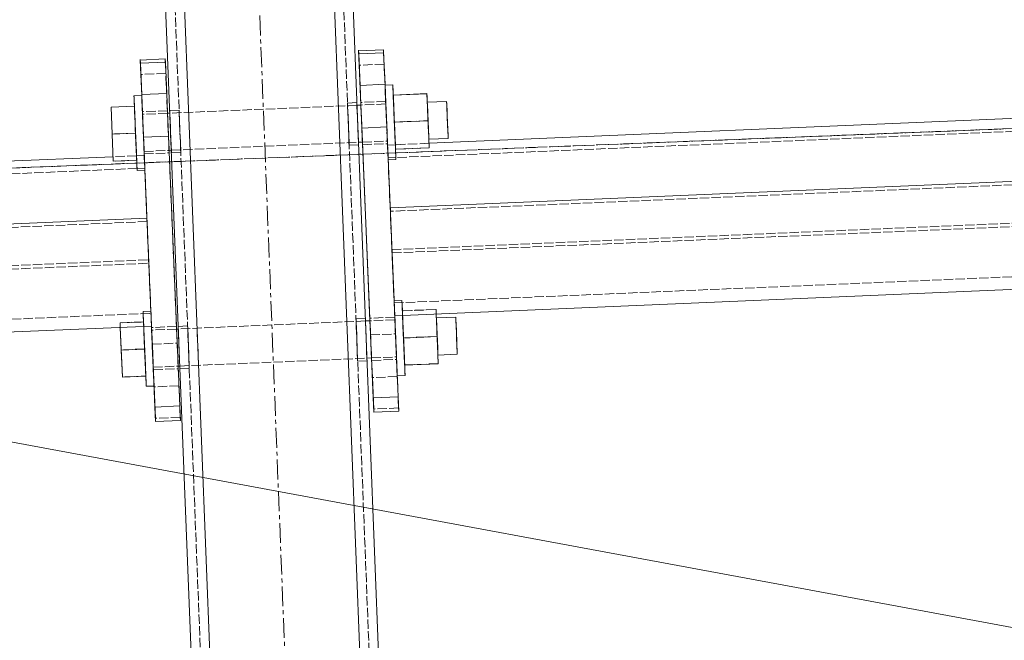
# Model space of a CAD drawing. Header units: millimetres. Extents: x -15129 to 9171, y -18789 to 5877.
# Tile 201 of 256: x -9917 to -9602, y -1293 to -1094. Entities that reach past the tile are written whole.
import ezdxf

# ---------------------------------------------------------------- set-up
doc = ezdxf.new("R2010")
doc.units = ezdxf.units.MM
for name, pattern in [('ACAD_ISO02W100', [15, 12, -3]), ('ACAD_ISO04W100', [30, 24, -3, 0, -3]), ('CENTER', [50.8, 31.75, -6.35, 6.35, -6.35])]:
    doc.linetypes.add(name, pattern=pattern)
for name, color, linetype in [('AS_Belki', 145, 'Continuous'), ('AS_Blachy', 30, 'Continuous'), ('AS_Sciany betonowe', 252, 'Continuous'), ('AS_Siatki', 72, 'Continuous'), ('AS_Sruby', 9, 'Continuous')]:
    doc.layers.add(name, color=color, linetype=linetype)

msp = doc.modelspace()

# ---------------------------------------------------------------- linework, layer by layer
at = {"color": 5, "linetype": 'CENTER', "lineweight": 13, "ltscale": 0.2}
msp.add_line((-9860.44, -585.01, -8591.48), (-9731.36, -3859.05, 51965.59), dxfattribs=at)
at = {"color": 7, "lineweight": 13}
msp.add_line((-10074.91, -1200.48), (-9598.24, -1288.7), dxfattribs=at)
at = {"layer": 'AS_Belki', "color": 145, "linetype": 'Continuous', "lineweight": 13, "ltscale": 0.25}
for p, q in [((-9811.94, -1053.52), (-9731.57, -3092.36)), ((-9871.9, -1055.89), (-9794.32, -3023.66)), ((-9785.29, -3100.49), (-9865.9, -1055.65)), ((-9737.33, -3098.6), (-9817.94, -1053.76)), ((-8928, -1097.11), (-9786.19, -1133.49)), ((-8917.15, -1116.79), (-9798.62, -1154.17)), ((-9808.77, -1134), (-9808.8, -1133.28)), ((-9887.4, -1137.78), (-10867.85, -1179.35)), ((-9868.75, -1135.72), (-9868.75, -1135.82)), ((-9876.55, -1157.47), (-9877.21, -1142.11)), ((-9797.16, -1188.7), (-8915.69, -1151.33)), ((-9876.55, -1157.47), (-10880.29, -1200.03)), ((-9875.09, -1192.01), (-9875.82, -1174.74)), ((-10878.83, -1234.56), (-9875.09, -1192.01)), ((-9806.05, -1203.08), (-9806.08, -1202.36))]:
    msp.add_line(p, q, dxfattribs=at)
at = {"layer": 'AS_Belki', "color": 84, "linetype": 'ACAD_ISO02W100', "lineweight": 13, "ltscale": 0.25}
for p, q in [((-9868.9, -1055.77), (-9788.52, -3094.61)), ((-9814.94, -1053.64), (-9734.56, -3092.48)), ((-8920.33, -1100.89), (-9796.8, -1138.05)), ((-8917.11, -1117.87), (-9798.58, -1155.25)), ((-9866.25, -1122.89), (-9869.25, -1123.01)), ((-9866.23, -1123.6), (-9866.25, -1122.89)), ((-9866.25, -1122.89), (-9866.22, -1123.71)), ((-9809.31, -1120.47), (-9812.3, -1120.6)), ((-9812.3, -1120.6), (-9812.27, -1121.42)), ((-9812.27, -1121.32), (-9812.3, -1120.6)), ((-9812.11, -1125.58), (-9812.27, -1121.32)), ((-9812.18, -1123.84), (-9812.27, -1121.42)), ((-9809.27, -1121.29), (-9809.31, -1120.47)), ((-9809.31, -1120.47), (-9809.28, -1121.19)), ((-9809.28, -1121.19), (-9809.11, -1125.45)), ((-9809.18, -1123.72), (-9809.27, -1121.29)), ((-9869.25, -1123.01), (-9869.22, -1123.84)), ((-9869.25, -1123.01), (-9869.22, -1123.73)), ((-9869.06, -1127.99), (-9869.22, -1123.73)), ((-9869.22, -1123.84), (-9869.12, -1126.26)), ((-9866.23, -1123.6), (-9866.06, -1127.86)), ((-9812.11, -1125.58), (-9812.18, -1123.84)), ((-9811.9, -1130.88), (-9812.11, -1125.58)), ((-9809.11, -1125.45), (-9808.9, -1130.76)), ((-9869.12, -1126.26), (-9868.92, -1131.56)), ((-9868.85, -1133.3), (-9869.06, -1127.99)), ((-9865.85, -1133.17), (-9866.13, -1126.13)), ((-9808.8, -1133.18), (-9808.97, -1129.02)), ((-9868.92, -1131.56), (-9868.75, -1135.72)), ((-9811.8, -1133.3), (-9811.9, -1130.88)), ((-9811.77, -1134.13), (-9811.9, -1130.88)), ((-9808.9, -1130.76), (-9808.77, -1134)), ((-9798.06, -1167.51), (-8916.6, -1130.14)), ((-9798.02, -1168.59), (-8916.56, -1131.22)), ((-9868.72, -1136.54), (-9868.85, -1133.3)), ((-9865.85, -1133.17), (-9865.72, -1136.41)), ((-9811.8, -1133.3), (-9811.8, -1133.41)), ((-9811.8, -1133.41), (-9811.77, -1134.13)), ((-9811.77, -1134.13), (-9808.77, -1134)), ((-9808.8, -1133.28), (-9808.8, -1133.18)), ((-9799.48, -1134.06), (-9798.02, -1168.59)), ((-9799.48, -1134.06), (-9798.62, -1154.16)), ((-9796.98, -1133.95), (-9799.47, -1134.06)), ((-9786.19, -1133.49), (-9796.97, -1133.95)), ((-9879.91, -1137.47), (-9887.4, -1137.78)), ((-9877.41, -1137.36), (-9879.9, -1137.47)), ((-9875.95, -1171.9), (-9877.41, -1137.36)), ((-9877.21, -1142.11), (-9877.41, -1137.36)), ((-9868.75, -1135.82), (-9868.72, -1136.54)), ((-9868.72, -1136.54), (-9865.72, -1136.41)), ((-9865.75, -1135.7), (-9865.75, -1135.59)), ((-9865.72, -1136.41), (-9865.75, -1135.7)), ((-9798.07, -1167.51), (-9799.31, -1138.15)), ((-9799.31, -1138.15), (-9798.58, -1155.25)), ((-9796.8, -1138.05), (-9799.3, -1138.15)), ((-9879.73, -1141.56), (-10878.47, -1183.91)), ((-9877.24, -1141.46), (-9879.73, -1141.56)), ((-9877.21, -1142.11), (-9877.24, -1141.46)), ((-9877.24, -1141.46), (-9877.21, -1142.11)), ((-9797.33, -1184.6), (-8915.87, -1147.23)), ((-9876.55, -1157.47), (-9876.51, -1158.55)), ((-9876.51, -1158.55), (-10880.24, -1201.11)), ((-9876.51, -1158.55), (-9875.27, -1187.91)), ((-9797.34, -1184.6), (-9798.07, -1167.51)), ((-9798.07, -1167.51), (-9798.06, -1167.51)), ((-9798.02, -1168.59), (-9797.16, -1188.7)), ((-10879.72, -1213.37), (-9876, -1170.81)), ((-10879.69, -1214.45), (-9875.95, -1171.9)), ((-9875.27, -1187.91), (-9876, -1170.81)), ((-9875.09, -1192.01), (-9875.95, -1171.9)), ((-10879, -1230.47), (-9875.27, -1187.91)), ((-9863.53, -1191.97), (-9866.53, -1192.09)), ((-9866.53, -1192.09), (-9866.5, -1192.92)), ((-9866.53, -1192.09), (-9866.5, -1192.81)), ((-9863.5, -1192.79), (-9863.53, -1191.97)), ((-9863.53, -1191.97), (-9863.5, -1192.68)), ((-9806.58, -1189.55), (-9809.58, -1189.68)), ((-9809.55, -1190.4), (-9809.58, -1189.68)), ((-9809.58, -1189.68), (-9809.55, -1190.5)), ((-9809.38, -1194.66), (-9809.55, -1190.4)), ((-9809.45, -1192.92), (-9809.55, -1190.5)), ((-9806.55, -1190.37), (-9806.58, -1189.55)), ((-9806.55, -1190.27), (-9806.58, -1189.55)), ((-9806.55, -1190.27), (-9806.39, -1194.53)), ((-9866.33, -1197.07), (-9866.5, -1192.81)), ((-9866.19, -1200.64), (-9866.4, -1195.34)), ((-9863.5, -1192.68), (-9863.34, -1196.94)), ((-9863.4, -1195.21), (-9863.5, -1192.79)), ((-9863.13, -1202.25), (-9863.4, -1195.21)), ((-9860.03, -1204.54), (-9860.5, -1192.66)), ((-9809.17, -1199.96), (-9809.45, -1192.92)), ((-9806.45, -1192.8), (-9806.25, -1198.1)), ((-9866.33, -1197.07), (-9866.12, -1202.38)), ((-9806.08, -1202.26), (-9806.25, -1198.1)), ((-9866.19, -1200.64), (-9866.03, -1204.8)), ((-9863.03, -1204.67), (-9863.19, -1200.52)), ((-9809.08, -1202.38), (-9809.17, -1199.96)), ((-9809.05, -1203.21), (-9809.17, -1199.96)), ((-9806.18, -1199.84), (-9806.05, -1203.08)), ((-9866, -1205.62), (-9866.12, -1202.38)), ((-9866.03, -1204.8), (-9866.02, -1204.9)), ((-9866.02, -1204.9), (-9866, -1205.62)), ((-9863.13, -1202.25), (-9863, -1205.49)), ((-9863.03, -1204.78), (-9863.03, -1204.67)), ((-9863, -1205.49), (-9863.03, -1204.78)), ((-9809.08, -1202.38), (-9809.05, -1203.21)), ((-9809.08, -1202.38), (-9809.07, -1202.49)), ((-9809.07, -1202.49), (-9809.05, -1203.21)), ((-9809.05, -1203.21), (-9806.05, -1203.08)), ((-9806.08, -1202.36), (-9806.08, -1202.26)), ((-9866, -1205.62), (-9863, -1205.49))]:
    msp.add_line(p, q, dxfattribs=at)
at = {"layer": 'AS_Blachy', "color": 145, "linetype": 'Continuous', "lineweight": 13, "ltscale": 0.25}
for p, q in [((-9808.72, -1104.89), (-9808.77, -1103.72)), ((-9808.77, -1103.72), (-9808.76, -1103.86)), ((-9800.77, -1103.52), (-9808.76, -1103.86)), ((-9808.76, -1103.86), (-9808.57, -1108.49)), ((-9800.73, -1104.55), (-9800.77, -1103.52)), ((-9878.66, -1107.85), (-9878.71, -1106.69)), ((-9878.71, -1106.69), (-9878.7, -1106.83)), ((-9870.71, -1106.49), (-9878.7, -1106.83)), ((-9878.7, -1106.83), (-9878.51, -1111.46)), ((-9870.66, -1107.51), (-9870.71, -1106.49)), ((-9808.72, -1104.89), (-9800.73, -1104.55)), ((-9808.29, -1114.94), (-9808.72, -1104.89)), ((-9800.29, -1114.6), (-9800.73, -1104.55)), ((-9878.66, -1107.85), (-9870.66, -1107.51)), ((-9878.22, -1117.91), (-9878.66, -1107.85)), ((-9870.23, -1117.57), (-9870.66, -1107.51)), ((-9808.57, -1108.49), (-9808.03, -1121.24)), ((-9878.51, -1111.46), (-9878.22, -1118.18)), ((-9808.29, -1114.94), (-9800.29, -1114.6)), ((-9808.03, -1121.02), (-9808.29, -1114.94)), ((-9800.04, -1120.69), (-9800.29, -1114.6)), ((-9878.22, -1117.91), (-9870.23, -1117.57)), ((-9877.97, -1123.99), (-9878.22, -1117.91)), ((-9869.97, -1123.65), (-9870.23, -1117.57)), ((-9808.06, -1120.42), (-9808.03, -1121.14)), ((-9808.04, -1120.88), (-9808.06, -1120.42)), ((-9807.71, -1128.6), (-9808.03, -1121.02)), ((-9808.03, -1121.14), (-9807.85, -1125.4)), ((-9799.84, -1125.2), (-9800.04, -1120.69)), ((-9877.64, -1131.57), (-9877.97, -1123.99)), ((-9869.78, -1128.17), (-9869.97, -1123.65)), ((-9807.85, -1125.4), (-9807.62, -1130.7)), ((-9799.71, -1128.26), (-9799.84, -1125.2)), ((-9869.65, -1131.23), (-9869.78, -1128.17)), ((-9799.71, -1128.26), (-9807.71, -1128.6)), ((-9804.06, -1214.94), (-9807.71, -1128.6)), ((-9797.16, -1188.7), (-9799.71, -1128.26)), ((-9869.65, -1131.23), (-9877.64, -1131.57)), ((-9875.82, -1174.74), (-9877.64, -1131.57)), ((-9866.87, -1197.09), (-9869.65, -1131.23)), ((-9807.62, -1130.7), (-9807.49, -1133.94)), ((-9807.53, -1133.12), (-9805.11, -1190.31)), ((-9807.52, -1133.23), (-9807.52, -1133.16)), ((-9807.49, -1133.94), (-9807.52, -1133.23)), ((-9796.93, -1194.13), (-9797.16, -1188.7)), ((-9874, -1217.91), (-9875.09, -1192.01)), ((-9805.14, -1189.49), (-9805.11, -1190.21)), ((-9805.14, -1189.49), (-9805.12, -1189.95)), ((-9805.11, -1190.21), (-9804.93, -1194.47)), ((-9804.93, -1194.47), (-9804.71, -1199.77)), ((-9796.07, -1214.6), (-9796.93, -1194.13)), ((-9866, -1217.57), (-9866.87, -1197.09)), ((-9804.71, -1199.77), (-9804.57, -1203.02)), ((-9804.61, -1202.21), (-9804.6, -1202.41)), ((-9804.6, -1202.24), (-9804.6, -1202.3)), ((-9804.6, -1202.3), (-9804.57, -1203.02)), ((-9804.6, -1202.41), (-9804.34, -1208.49)), ((-9804.34, -1208.49), (-9803.91, -1218.55)), ((-9874.29, -1211.29), (-9874.28, -1211.46)), ((-9874.28, -1211.46), (-9873.85, -1221.51)), ((-9804.06, -1214.94), (-9796.07, -1214.6)), ((-9803.87, -1219.58), (-9804.06, -1214.94)), ((-9795.87, -1219.24), (-9796.07, -1214.6)), ((-9874, -1217.91), (-9866, -1217.57)), ((-9873.8, -1222.54), (-9874, -1217.91)), ((-9865.81, -1222.2), (-9866, -1217.57)), ((-9803.91, -1218.55), (-9803.87, -1219.58)), ((-9803.87, -1219.58), (-9795.87, -1219.24)), ((-9873.85, -1221.51), (-9873.8, -1222.54)), ((-9873.8, -1222.54), (-9865.81, -1222.2))]:
    msp.add_line(p, q, dxfattribs=at)
at = {"layer": 'AS_Blachy', "color": 84, "linetype": 'ACAD_ISO02W100', "lineweight": 13, "ltscale": 0.25}
for p, q in [((-9800.77, -1103.52), (-9800.58, -1108.15)), ((-9870.71, -1106.49), (-9870.51, -1111.12)), ((-9800.58, -1108.15), (-9808.57, -1108.49)), ((-9799.31, -1138.15), (-9800.58, -1108.15)), ((-9870.51, -1111.12), (-9878.51, -1111.46)), ((-9866.87, -1197.46), (-9870.51, -1111.12)), ((-9877.41, -1137.36), (-9878.22, -1118.18)), ((-9800.07, -1120.08), (-9808.06, -1120.42)), ((-9807.92, -1123.66), (-9808.04, -1120.88)), ((-9808.03, -1121.24), (-9807.53, -1133.12)), ((-9800.07, -1120.08), (-9800.04, -1120.8)), ((-9800.05, -1120.54), (-9800.07, -1120.08)), ((-9799.93, -1123.32), (-9800.05, -1120.54)), ((-9800.04, -1120.8), (-9799.85, -1125.06)), ((-9878, -1123.38), (-9877.97, -1124.1)), ((-9877.86, -1126.63), (-9878, -1123.38)), ((-9870.01, -1123.05), (-9877.99, -1123.38)), ((-9877.97, -1124.1), (-9877.78, -1128.36)), ((-9870.01, -1123.05), (-9869.97, -1123.76)), ((-9869.99, -1123.51), (-9870.01, -1123.05)), ((-9869.87, -1126.29), (-9869.99, -1123.51)), ((-9869.97, -1123.76), (-9869.79, -1128.02)), ((-9807.7, -1128.97), (-9807.92, -1123.66)), ((-9799.71, -1128.63), (-9799.93, -1123.32)), ((-9799.85, -1125.06), (-9799.63, -1130.36)), ((-9877.64, -1131.93), (-9877.86, -1126.63)), ((-9877.78, -1128.36), (-9877.56, -1133.67)), ((-9869.64, -1131.59), (-9869.87, -1126.29)), ((-9869.79, -1128.02), (-9869.57, -1133.33)), ((-9807.52, -1133.16), (-9807.7, -1128.97)), ((-9799.53, -1132.83), (-9799.71, -1128.63)), ((-9877.46, -1136.19), (-9877.64, -1131.93)), ((-9869.47, -1135.79), (-9869.64, -1131.59)), ((-9799.63, -1130.36), (-9799.49, -1133.61)), ((-9877.56, -1133.67), (-9877.42, -1136.91)), ((-9869.57, -1133.33), (-9869.43, -1136.57)), ((-9807.49, -1133.94), (-9799.49, -1133.61)), ((-9799.53, -1132.89), (-9799.53, -1132.83)), ((-9799.49, -1133.61), (-9799.53, -1132.89)), ((-9877.42, -1136.91), (-9877.46, -1136.19)), ((-9877.42, -1136.91), (-9869.43, -1136.57)), ((-9877.41, -1137.36), (-9877.24, -1141.46)), ((-9869.46, -1135.85), (-9869.47, -1135.79)), ((-9869.43, -1136.57), (-9869.46, -1135.85)), ((-9876.35, -1162.58), (-9875.31, -1187.25)), ((-9796.93, -1194.49), (-9798.07, -1167.51)), ((-9875.31, -1187.25), (-9875.28, -1187.91)), ((-9875.1, -1192.01), (-9875.28, -1187.91)), ((-9797.15, -1189.15), (-9805.14, -1189.49)), ((-9797.12, -1189.87), (-9797.15, -1189.15)), ((-9797.15, -1189.15), (-9797.13, -1189.62)), ((-9874.86, -1197.8), (-9875.1, -1192.01)), ((-9867.09, -1192.12), (-9875.08, -1192.46)), ((-9867.06, -1192.84), (-9867.09, -1192.12)), ((-9867.07, -1192.58), (-9867.09, -1192.12)), ((-9805.12, -1189.95), (-9805.01, -1192.73)), ((-9805.11, -1190.31), (-9804.92, -1194.83)), ((-9797.01, -1192.4), (-9797.13, -1189.62)), ((-9796.94, -1194.13), (-9797.12, -1189.87)), ((-9875.08, -1192.46), (-9875.05, -1193.17)), ((-9875.08, -1192.46), (-9874.94, -1195.7)), ((-9875.05, -1193.17), (-9874.87, -1197.43)), ((-9866.95, -1195.36), (-9867.07, -1192.58)), ((-9866.87, -1197.09), (-9867.06, -1192.84)), ((-9866.73, -1200.67), (-9866.95, -1195.36)), ((-9805.01, -1192.73), (-9804.78, -1198.04)), ((-9804.92, -1194.83), (-9796.93, -1194.49)), ((-9804.92, -1194.83), (-9804.61, -1202.21)), ((-9796.79, -1197.7), (-9797.01, -1192.4)), ((-9796.71, -1199.43), (-9796.94, -1194.13)), ((-9796.93, -1194.49), (-9796.61, -1202.07)), ((-9874.94, -1195.7), (-9874.72, -1201)), ((-9874.87, -1197.43), (-9874.64, -1202.74)), ((-9874.86, -1197.8), (-9866.87, -1197.46)), ((-9874.86, -1197.8), (-9874.54, -1205.38)), ((-9866.65, -1202.4), (-9866.87, -1197.09)), ((-9866.87, -1197.46), (-9866.55, -1205.04)), ((-9804.78, -1198.04), (-9804.6, -1202.24)), ((-9796.61, -1201.9), (-9796.79, -1197.7)), ((-9874.72, -1201), (-9874.54, -1205.26)), ((-9866.55, -1204.86), (-9866.73, -1200.67)), ((-9796.58, -1202.68), (-9796.71, -1199.43)), ((-9874.64, -1202.74), (-9874.51, -1205.98)), ((-9866.51, -1205.64), (-9866.65, -1202.4)), ((-9866.55, -1204.92), (-9866.55, -1204.86)), ((-9866.51, -1205.64), (-9866.55, -1204.92)), ((-9804.57, -1203.02), (-9796.58, -1202.68)), ((-9796.61, -1201.96), (-9796.61, -1201.9)), ((-9796.58, -1202.68), (-9796.61, -1201.96)), ((-9796.61, -1202.07), (-9796.35, -1208.16)), ((-9874.54, -1205.26), (-9874.51, -1205.98)), ((-9874.54, -1205.38), (-9874.29, -1211.29)), ((-9874.5, -1205.98), (-9866.51, -1205.64)), ((-9866.55, -1205.04), (-9866.29, -1211.12)), ((-9866.29, -1211.12), (-9874.28, -1211.46)), ((-9866.29, -1211.12), (-9865.86, -1221.18)), ((-9796.35, -1208.16), (-9804.34, -1208.49)), ((-9796.35, -1208.16), (-9795.92, -1218.21)), ((-9795.92, -1218.21), (-9803.91, -1218.55)), ((-9795.92, -1218.21), (-9795.87, -1219.24)), ((-9865.86, -1221.18), (-9873.85, -1221.51)), ((-9865.86, -1221.18), (-9865.81, -1222.2))]:
    msp.add_line(p, q, dxfattribs=at)
at = {"layer": 'AS_Sciany betonowe', "color": 84, "linetype": 'ACAD_ISO02W100', "lineweight": 13, "ltscale": 0.25}
for p, q in [((-725.34, -778.93), (-9807.37, -1136.98)), ((-9808.65, -1137.03), (-10676.34, -1171.23)), ((-9811.65, -1137.15), (-9808.65, -1137.03)), ((-9879.8, -1139.83), (-9877.31, -1139.73)), ((-9877.3, -1139.73), (-9869.31, -1139.42)), ((-9868.61, -1139.39), (-9865.61, -1139.27))]:
    msp.add_line(p, q, dxfattribs=at)
at = {"layer": 'AS_Sciany betonowe', "color": 145, "linetype": 'ACAD_ISO02W100', "lineweight": 13, "ltscale": 0.25}
for p, q in [((-9807.37, -1136.98), (-9808.65, -1137.03)), ((-9869.31, -1139.42), (-9868.61, -1139.39))]:
    msp.add_line(p, q, dxfattribs=at)
at = {"layer": 'AS_Siatki', "color": 20, "linetype": 'ACAD_ISO04W100', "lineweight": 13, "ltscale": 0.25}
msp.add_line((-491.11, -769.7), (-12256.44, -1233.53), dxfattribs=at)
at = {"layer": 'AS_Sruby', "color": 84, "linetype": 'ACAD_ISO02W100', "lineweight": 13, "ltscale": 0.25}
for p, q in [((-9800.29, -1114.88), (-9800.28, -1114.96)), ((-9800.29, -1114.88), (-9800.27, -1115.25)), ((-9800.28, -1114.96), (-9800.26, -1115.5)), ((-9800.27, -1115.25), (-9800.24, -1116.07)), ((-9800.26, -1115.5), (-9800.22, -1116.48)), ((-9800.24, -1116.07), (-9800.19, -1117.3)), ((-9800.22, -1116.48), (-9800.16, -1117.86)), ((-9797.78, -1115.14), (-9797.79, -1114.77)), ((-9797.74, -1115.96), (-9797.78, -1115.14)), ((-9797.69, -1117.2), (-9797.74, -1115.96)), ((-9878.2, -1118.55), (-9878.22, -1118.18)), ((-9878.19, -1118.81), (-9878.21, -1118.27)), ((-9878.17, -1119.37), (-9878.2, -1118.55)), ((-9878.15, -1119.79), (-9878.19, -1118.81)), ((-9878.17, -1119.37), (-9878.12, -1120.61)), ((-9800.12, -1118.9), (-9800.19, -1117.3)), ((-9800.16, -1117.86), (-9800.09, -1119.58)), ((-9800.12, -1118.9), (-9800.07, -1120.05)), ((-9800.09, -1119.58), (-9800, -1121.58)), ((-9797.62, -1118.8), (-9797.69, -1117.2)), ((-9797.65, -1118.05), (-9797.29, -1126.7)), ((-9797.65, -1118.05), (-9797.65, -1118.09)), ((-9797.65, -1118.09), (-9797.28, -1126.77)), ((-9797.54, -1120.7), (-9797.62, -1118.8)), ((-9786.5, -1126.24), (-9786.86, -1117.6)), ((-9880.55, -1122.31), (-9880.58, -1121.53)), ((-9880.21, -1130.22), (-9880.58, -1121.57)), ((-9880.55, -1122.31), (-9880.47, -1124.22)), ((-9878.09, -1121.16), (-9878.15, -1119.79)), ((-9878.05, -1122.21), (-9878.12, -1120.61)), ((-9877.97, -1124.11), (-9878.05, -1122.21)), ((-9809.27, -1121.29), (-9869.22, -1123.84)), ((-9800.03, -1120.9), (-9808.02, -1121.24)), ((-9800.07, -1120.05), (-9800.04, -1120.81)), ((-9800.04, -1120.9), (-9800.04, -1120.81)), ((-9800.04, -1120.9), (-9799.95, -1122.95)), ((-9800, -1121.66), (-9800.03, -1120.9)), ((-9800.03, -1121.05), (-9800.03, -1120.9)), ((-9799.98, -1122.07), (-9800.03, -1121.05)), ((-9800, -1121.58), (-9799.91, -1123.78)), ((-9799.93, -1123.21), (-9800, -1121.66)), ((-9799.91, -1123.83), (-9799.98, -1122.07)), ((-9797.45, -1122.84), (-9797.54, -1120.7)), ((-9797.35, -1125.13), (-9797.45, -1122.84)), ((-9786.74, -1120.34), (-9786.71, -1121.1)), ((-9786.74, -1120.34), (-9786.74, -1120.48)), ((-9786.74, -1120.48), (-9786.7, -1121.51)), ((-9786.71, -1121.1), (-9786.65, -1122.65)), ((-9786.7, -1121.51), (-9786.62, -1123.26)), ((-9786.65, -1122.65), (-9786.56, -1124.75)), ((-9780.54, -1120.22), (-9780.55, -1120.08)), ((-9780.5, -1121.25), (-9780.54, -1120.22)), ((-9780.43, -1123), (-9780.5, -1121.25)), ((-9880.47, -1124.22), (-9880.38, -1126.36)), ((-9877.88, -1126.25), (-9877.97, -1124.11)), ((-9869.96, -1123.87), (-9877.96, -1124.21)), ((-9877.96, -1124.21), (-9877.93, -1124.97)), ((-9877.96, -1124.21), (-9877.96, -1124.35)), ((-9877.96, -1124.35), (-9877.91, -1125.38)), ((-9877.93, -1124.97), (-9877.86, -1126.52)), ((-9877.91, -1125.38), (-9877.84, -1127.13)), ((-9799.95, -1122.95), (-9799.85, -1125.23)), ((-9799.84, -1125.31), (-9799.93, -1123.21)), ((-9799.91, -1123.78), (-9799.81, -1126.1)), ((-9799.82, -1126.04), (-9799.91, -1123.83)), ((-9799.85, -1125.23), (-9799.75, -1127.58)), ((-9799.74, -1127.65), (-9799.84, -1125.31)), ((-9799.72, -1128.37), (-9799.82, -1126.04)), ((-9797.26, -1127.48), (-9797.35, -1125.13)), ((-9786.62, -1123.26), (-9786.53, -1125.48)), ((-9786.56, -1124.75), (-9786.46, -1127.08)), ((-9786.53, -1125.48), (-9786.43, -1127.81)), ((-9780.33, -1125.21), (-9780.43, -1123)), ((-9780.24, -1127.55), (-9780.33, -1125.21)), ((-9880.38, -1126.36), (-9880.28, -1128.64)), ((-9880.28, -1128.64), (-9880.18, -1130.99)), ((-9877.78, -1128.54), (-9877.88, -1126.25)), ((-9877.86, -1126.52), (-9877.77, -1128.62)), ((-9877.74, -1129.41), (-9877.84, -1127.09)), ((-9877.84, -1127.13), (-9877.75, -1129.34)), ((-9877.68, -1130.89), (-9877.78, -1128.54)), ((-9877.77, -1128.62), (-9877.67, -1130.95)), ((-9799.81, -1126.1), (-9799.71, -1128.45)), ((-9799.75, -1127.58), (-9799.65, -1129.9)), ((-9799.65, -1129.86), (-9799.74, -1127.65)), ((-9799.63, -1130.47), (-9799.72, -1128.37)), ((-9799.71, -1128.45), (-9799.61, -1130.74)), ((-9786.5, -1126.24), (-9797.29, -1126.7)), ((-9797.29, -1126.7), (-9796.92, -1135.38)), ((-9797.28, -1126.77), (-9796.91, -1135.42)), ((-9797.16, -1129.8), (-9797.26, -1127.48)), ((-9786.13, -1134.93), (-9786.5, -1126.24)), ((-9786.46, -1127.08), (-9786.36, -1129.3)), ((-9786.43, -1127.81), (-9786.34, -1129.91)), ((-9780.15, -1129.65), (-9780.24, -1127.55)), ((-9880.21, -1130.22), (-9887.71, -1130.53)), ((-9879.84, -1138.9), (-9880.21, -1130.22)), ((-9879.84, -1138.94), (-9880.2, -1130.29)), ((-9880.18, -1130.99), (-9880.08, -1133.31)), ((-9877.75, -1129.34), (-9877.65, -1131.68)), ((-9877.64, -1131.76), (-9877.74, -1129.41)), ((-9877.58, -1133.21), (-9877.68, -1130.89)), ((-9877.67, -1130.95), (-9877.58, -1133.16)), ((-9877.65, -1131.68), (-9877.56, -1133.78)), ((-9877.54, -1134.04), (-9877.64, -1131.76)), ((-9799.58, -1131.61), (-9799.65, -1129.86)), ((-9799.65, -1129.9), (-9799.56, -1132.11)), ((-9799.56, -1132.02), (-9799.63, -1130.47)), ((-9799.61, -1130.74), (-9799.52, -1132.88)), ((-9799.53, -1132.64), (-9799.58, -1131.61)), ((-9799.53, -1132.78), (-9799.56, -1132.02)), ((-9799.56, -1132.11), (-9799.53, -1132.81)), ((-9797.06, -1132), (-9797.16, -1129.8)), ((-9796.98, -1134), (-9797.06, -1132)), ((-9786.36, -1129.3), (-9786.29, -1131.05)), ((-9786.34, -1129.91), (-9786.27, -1131.46)), ((-9786.29, -1131.05), (-9786.25, -1132.08)), ((-9786.27, -1131.46), (-9786.24, -1132.22)), ((-9786.25, -1132.08), (-9786.24, -1132.22)), ((-9780.08, -1131.2), (-9780.15, -1129.65)), ((-9780.05, -1131.96), (-9780.08, -1131.2)), ((-9880.08, -1133.31), (-9879.99, -1135.52)), ((-9879.99, -1135.52), (-9879.9, -1137.52)), ((-9877.58, -1133.16), (-9877.51, -1134.92)), ((-9877.49, -1135.41), (-9877.58, -1133.21)), ((-9877.56, -1133.78), (-9877.49, -1135.33)), ((-9877.45, -1136.18), (-9877.54, -1134.04)), ((-9877.51, -1134.92), (-9877.46, -1135.94)), ((-9877.49, -1135.33), (-9877.46, -1136.09)), ((-9877.41, -1137.41), (-9877.49, -1135.41)), ((-9868.75, -1135.72), (-9808.8, -1133.18)), ((-9807.52, -1133.12), (-9799.53, -1132.78)), ((-9799.53, -1132.78), (-9799.53, -1132.64)), ((-9799.53, -1132.81), (-9799.5, -1133.63)), ((-9799.52, -1132.88), (-9799.44, -1134.78)), ((-9799.5, -1133.63), (-9799.48, -1134.11)), ((-9799.4, -1135.83), (-9799.48, -1134.11)), ((-9799.44, -1134.78), (-9799.37, -1136.38)), ((-9796.9, -1135.72), (-9796.98, -1134)), ((-9786.13, -1134.93), (-9796.92, -1135.38)), ((-9796.92, -1135.38), (-9796.91, -1135.42)), ((-9786.12, -1134.96), (-9786.13, -1134.93)), ((-9879.9, -1137.52), (-9879.84, -1138.96)), ((-9877.46, -1136.09), (-9869.46, -1135.75)), ((-9877.46, -1135.94), (-9877.46, -1136.09)), ((-9877.37, -1138.09), (-9877.45, -1136.18)), ((-9877.33, -1139.13), (-9877.41, -1137.41)), ((-9877.3, -1139.69), (-9877.37, -1138.09)), ((-9799.4, -1135.83), (-9799.34, -1137.2)), ((-9799.37, -1136.38), (-9799.32, -1137.62)), ((-9799.34, -1137.2), (-9799.3, -1138.18)), ((-9799.32, -1137.62), (-9799.29, -1138.43)), ((-9799.3, -1138.18), (-9799.28, -1138.72)), ((-9799.29, -1138.43), (-9799.27, -1138.81)), ((-9796.85, -1137.1), (-9796.9, -1135.72)), ((-9796.8, -1138.08), (-9796.85, -1137.1)), ((-9796.78, -1138.62), (-9796.8, -1138.08)), ((-9796.78, -1138.7), (-9796.78, -1138.62)), ((-9879.84, -1138.9), (-9887.34, -1139.22)), ((-9879.84, -1138.94), (-9879.84, -1138.9)), ((-9877.27, -1140.51), (-9877.33, -1139.13)), ((-9877.25, -1140.92), (-9877.3, -1139.69)), ((-9877.23, -1141.49), (-9877.27, -1140.51)), ((-9877.22, -1141.74), (-9877.25, -1140.92)), ((-9877.21, -1142.03), (-9877.23, -1141.49)), ((-9877.2, -1142.11), (-9877.22, -1141.74)), ((-9799.28, -1138.72), (-9799.27, -1138.81)), ((-9877.2, -1142.11), (-9877.21, -1142.03)), ((-9797.37, -1183.95), (-9797.37, -1184.03)), ((-9797.37, -1183.95), (-9797.36, -1184.32)), ((-9797.37, -1184.03), (-9797.34, -1184.58)), ((-9794.87, -1183.84), (-9797.36, -1183.95)), ((-9797.32, -1185.14), (-9797.36, -1184.32)), ((-9797.34, -1184.58), (-9797.3, -1185.55)), ((-9797.32, -1185.14), (-9797.27, -1186.38)), ((-9797.3, -1185.55), (-9797.24, -1186.93)), ((-9794.87, -1183.93), (-9794.87, -1183.84)), ((-9794.86, -1184.22), (-9794.87, -1183.84)), ((-9794.85, -1184.47), (-9794.87, -1183.93)), ((-9794.86, -1184.22), (-9794.82, -1185.04)), ((-9794.84, -1184.49), (-9794.85, -1184.47)), ((-9794.8, -1185.45), (-9794.84, -1184.49)), ((-9794.77, -1186.27), (-9794.82, -1185.04)), ((-9794.74, -1186.82), (-9794.8, -1185.45)), ((-9875.3, -1187.25), (-9877.8, -1187.36)), ((-9877.8, -1187.36), (-9877.79, -1187.44)), ((-9877.8, -1187.36), (-9877.78, -1187.73)), ((-9877.79, -1187.44), (-9877.77, -1187.99)), ((-9877.78, -1187.73), (-9877.77, -1187.96)), ((-9877.77, -1187.96), (-9877.75, -1188.55)), ((-9877.77, -1187.99), (-9877.77, -1188.01)), ((-9877.77, -1188.01), (-9877.73, -1188.96)), ((-9877.75, -1188.55), (-9877.7, -1189.79)), ((-9877.73, -1188.96), (-9877.67, -1190.34)), ((-9875.3, -1187.34), (-9875.3, -1187.25)), ((-9875.29, -1187.63), (-9875.3, -1187.25)), ((-9875.27, -1187.88), (-9875.3, -1187.34)), ((-9875.25, -1188.45), (-9875.29, -1187.63)), ((-9875.27, -1187.9), (-9875.27, -1187.88)), ((-9875.23, -1188.86), (-9875.27, -1187.9)), ((-9875.2, -1189.68), (-9875.25, -1188.45)), ((-9875.23, -1188.86), (-9875.17, -1190.23)), ((-9797.27, -1186.38), (-9797.2, -1187.98)), ((-9797.24, -1186.93), (-9797.17, -1188.65)), ((-9797.2, -1187.98), (-9797.15, -1189.12)), ((-9797.17, -1188.65), (-9797.08, -1190.65)), ((-9797.15, -1189.12), (-9797.12, -1189.88)), ((-9794.7, -1187.87), (-9794.77, -1186.27)), ((-9794.67, -1188.55), (-9794.74, -1186.82)), ((-9794.74, -1187.13), (-9794.67, -1188.6)), ((-9794.74, -1187.13), (-9794.73, -1187.16)), ((-9783.95, -1186.67), (-9794.73, -1187.13)), ((-9794.73, -1187.16), (-9783.94, -1186.7)), ((-9794.73, -1187.16), (-9794.67, -1188.6)), ((-9794.62, -1189.78), (-9794.7, -1187.87)), ((-9794.67, -1188.59), (-9794.67, -1188.55)), ((-9794.67, -1188.6), (-9794.37, -1195.77)), ((-9794.67, -1188.6), (-9794.36, -1195.85)), ((-9783.58, -1195.31), (-9783.95, -1186.67)), ((-9783.94, -1186.7), (-9783.95, -1186.67)), ((-9783.88, -1188.14), (-9783.94, -1186.7)), ((-9777.63, -1189.29), (-9777.63, -1189.15)), ((-9877.66, -1190.64), (-9885.15, -1190.96)), ((-9885.15, -1191), (-9877.66, -1190.68)), ((-9885.15, -1190.96), (-9885.09, -1192.43)), ((-9885.15, -1190.96), (-9885.15, -1191)), ((-9885.15, -1191), (-9885.09, -1192.43)), ((-9877.7, -1189.79), (-9877.66, -1190.6)), ((-9877.67, -1190.34), (-9877.6, -1192.06)), ((-9877.63, -1191.39), (-9877.66, -1190.6)), ((-9877.3, -1199.29), (-9877.66, -1190.64)), ((-9877.66, -1190.68), (-9877.66, -1190.64)), ((-9877.6, -1192.11), (-9877.66, -1190.68)), ((-9877.63, -1191.39), (-9877.6, -1192.08)), ((-9877.6, -1192.06), (-9877.59, -1192.11)), ((-9877.6, -1192.08), (-9877.55, -1193.29)), ((-9877.29, -1199.36), (-9877.6, -1192.11)), ((-9875.13, -1191.28), (-9875.2, -1189.68)), ((-9875.1, -1191.96), (-9875.17, -1190.23)), ((-9875.05, -1193.19), (-9875.13, -1191.28)), ((-9875.1, -1191.96), (-9875.1, -1192)), ((-9875.01, -1193.96), (-9875.1, -1192)), ((-9806.55, -1190.37), (-9866.5, -1192.92)), ((-9797.12, -1189.97), (-9805.11, -1190.31)), ((-9797.12, -1189.97), (-9797.12, -1189.88)), ((-9797.12, -1189.97), (-9797.03, -1192.02)), ((-9797.08, -1190.73), (-9797.12, -1189.97)), ((-9797.11, -1190.12), (-9797.12, -1189.97)), ((-9797.07, -1191.15), (-9797.11, -1190.12)), ((-9797.08, -1190.65), (-9796.99, -1192.85)), ((-9797.02, -1192.28), (-9797.08, -1190.73)), ((-9796.99, -1192.9), (-9797.07, -1191.15)), ((-9797.03, -1192.02), (-9796.94, -1194.31)), ((-9796.93, -1194.38), (-9797.02, -1192.28)), ((-9794.53, -1191.91), (-9794.62, -1189.78)), ((-9794.44, -1194.2), (-9794.53, -1191.91)), ((-9783.83, -1189.41), (-9783.79, -1190.17)), ((-9783.83, -1189.41), (-9783.82, -1189.56)), ((-9783.82, -1189.56), (-9783.78, -1190.58)), ((-9783.79, -1190.17), (-9783.73, -1191.72)), ((-9783.78, -1190.58), (-9783.7, -1192.34)), ((-9783.73, -1191.72), (-9783.64, -1193.82)), ((-9777.58, -1190.32), (-9777.63, -1189.29)), ((-9777.51, -1192.07), (-9777.58, -1190.32)), ((-9777.42, -1194.28), (-9777.51, -1192.07)), ((-9877.55, -1193.29), (-9877.46, -1195.43)), ((-9877.46, -1195.43), (-9877.36, -1197.72)), ((-9874.96, -1195.32), (-9875.05, -1193.19)), ((-9875.05, -1193.28), (-9875.01, -1194.04)), ((-9875.05, -1193.28), (-9875.04, -1193.42)), ((-9867.05, -1192.94), (-9875.04, -1193.28)), ((-9875.04, -1193.42), (-9875, -1194.45)), ((-9874.92, -1196.16), (-9875.01, -1193.96)), ((-9875.01, -1194.04), (-9874.95, -1195.59)), ((-9875, -1194.45), (-9874.92, -1196.2)), ((-9874.87, -1197.61), (-9874.96, -1195.32)), ((-9796.99, -1192.85), (-9796.89, -1195.17)), ((-9796.9, -1195.11), (-9796.99, -1192.9)), ((-9796.94, -1194.31), (-9796.84, -1196.66)), ((-9796.83, -1196.72), (-9796.93, -1194.38)), ((-9796.8, -1197.45), (-9796.9, -1195.11)), ((-9796.89, -1195.17), (-9796.79, -1197.52)), ((-9794.34, -1196.55), (-9794.44, -1194.2)), ((-9783.58, -1195.31), (-9794.37, -1195.77)), ((-9783.7, -1192.34), (-9783.61, -1194.55)), ((-9783.64, -1193.82), (-9783.54, -1196.16)), ((-9783.61, -1194.55), (-9783.51, -1196.88)), ((-9783.21, -1204), (-9783.58, -1195.31)), ((-9777.32, -1196.62), (-9777.42, -1194.28)), ((-9877.36, -1197.72), (-9877.26, -1200.07)), ((-9874.95, -1195.59), (-9874.86, -1197.69)), ((-9874.92, -1196.2), (-9874.83, -1198.41)), ((-9874.77, -1199.96), (-9874.87, -1197.61)), ((-9874.86, -1197.69), (-9874.76, -1200.02)), ((-9874.83, -1198.41), (-9874.73, -1200.75)), ((-9874.72, -1200.83), (-9874.82, -1198.48)), ((-9796.84, -1196.66), (-9796.74, -1198.98)), ((-9796.73, -1198.93), (-9796.83, -1196.72)), ((-9796.71, -1199.55), (-9796.8, -1197.45)), ((-9796.79, -1197.52), (-9796.7, -1199.81)), ((-9794.37, -1195.77), (-9794, -1204.46)), ((-9794.36, -1195.85), (-9794, -1204.49)), ((-9794.24, -1198.87), (-9794.34, -1196.55)), ((-9783.54, -1196.16), (-9783.45, -1198.37)), ((-9783.51, -1196.88), (-9783.42, -1198.98)), ((-9783.45, -1198.37), (-9783.37, -1200.12)), ((-9777.23, -1198.72), (-9777.32, -1196.62)), ((-9877.3, -1199.29), (-9884.79, -1199.61)), ((-9876.93, -1207.97), (-9877.3, -1199.29)), ((-9877.26, -1200.07), (-9877.16, -1202.39)), ((-9874.67, -1202.28), (-9874.77, -1199.96)), ((-9874.76, -1200.02), (-9874.66, -1202.24)), ((-9874.73, -1200.75), (-9874.64, -1202.85)), ((-9874.63, -1203.11), (-9874.72, -1200.83)), ((-9796.74, -1198.98), (-9796.64, -1201.18)), ((-9796.66, -1200.68), (-9796.73, -1198.93)), ((-9796.64, -1201.1), (-9796.71, -1199.55)), ((-9796.7, -1199.81), (-9796.6, -1201.95)), ((-9796.62, -1201.71), (-9796.66, -1200.68)), ((-9796.61, -1201.86), (-9796.64, -1201.1)), ((-9796.64, -1201.18), (-9796.61, -1201.88)), ((-9796.61, -1201.86), (-9796.62, -1201.71)), ((-9794.15, -1201.07), (-9794.24, -1198.87)), ((-9794.06, -1203.07), (-9794.15, -1201.07)), ((-9783.42, -1198.98), (-9783.36, -1200.53)), ((-9783.37, -1200.12), (-9783.33, -1201.15)), ((-9783.36, -1200.53), (-9783.32, -1201.29)), ((-9783.33, -1201.15), (-9783.32, -1201.29)), ((-9777.16, -1200.27), (-9777.23, -1198.72)), ((-9777.13, -1201.03), (-9777.16, -1200.27)), ((-9877.16, -1202.39), (-9877.07, -1204.59)), ((-9877.07, -1204.59), (-9876.99, -1206.59)), ((-9874.57, -1204.48), (-9874.67, -1202.28)), ((-9874.66, -1202.24), (-9874.59, -1203.99)), ((-9874.64, -1202.85), (-9874.57, -1204.4)), ((-9874.59, -1203.99), (-9874.55, -1205.02)), ((-9874.57, -1204.4), (-9874.54, -1205.16)), ((-9874.49, -1206.48), (-9874.57, -1204.48)), ((-9874.54, -1205.16), (-9866.54, -1204.82)), ((-9866.03, -1204.8), (-9806.08, -1202.26)), ((-9804.6, -1202.19), (-9796.61, -1201.86)), ((-9796.61, -1201.88), (-9796.58, -1202.7)), ((-9796.6, -1201.95), (-9796.52, -1203.85)), ((-9796.56, -1203.18), (-9796.58, -1202.7)), ((-9796.56, -1203.18), (-9796.48, -1204.9)), ((-9796.52, -1203.85), (-9796.46, -1205.45)), ((-9796.48, -1204.9), (-9796.43, -1206.28)), ((-9793.99, -1204.79), (-9794.06, -1203.07)), ((-9783.21, -1204), (-9794, -1204.46)), ((-9794, -1204.46), (-9794, -1204.49)), ((-9793.93, -1206.17), (-9793.99, -1204.79)), ((-9783.21, -1204.04), (-9783.21, -1204)), ((-9876.93, -1207.97), (-9884.42, -1208.29)), ((-9876.99, -1206.59), (-9876.92, -1208.03)), ((-9876.92, -1208.01), (-9876.93, -1207.97)), ((-9874.55, -1205.02), (-9874.54, -1205.16)), ((-9874.45, -1207.16), (-9874.53, -1205.25)), ((-9874.41, -1208.2), (-9874.49, -1206.48)), ((-9874.39, -1208.76), (-9874.45, -1207.16)), ((-9796.46, -1205.45), (-9796.41, -1206.69)), ((-9796.43, -1206.28), (-9796.38, -1207.25)), ((-9796.41, -1206.69), (-9796.37, -1207.51)), ((-9796.38, -1207.25), (-9796.36, -1207.8)), ((-9796.37, -1207.51), (-9796.36, -1207.88)), ((-9796.36, -1207.8), (-9796.36, -1207.88)), ((-9793.89, -1207.15), (-9793.93, -1206.17)), ((-9793.86, -1207.69), (-9793.89, -1207.15)), ((-9793.86, -1207.78), (-9793.86, -1207.69)), ((-9874.36, -1209.58), (-9874.41, -1208.2)), ((-9874.34, -1209.99), (-9874.39, -1208.76)), ((-9874.31, -1210.56), (-9874.36, -1209.58)), ((-9874.3, -1210.81), (-9874.34, -1209.99)), ((-9874.29, -1211.1), (-9874.31, -1210.56)), ((-9874.29, -1211.19), (-9874.3, -1210.81)), ((-9874.29, -1211.19), (-9874.29, -1211.1))]:
    msp.add_line(p, q, dxfattribs=at)
at = {"layer": 'AS_Sruby', "color": 145, "linetype": 'Continuous', "lineweight": 13, "ltscale": 0.25}
for p, q in [((-9797.79, -1114.77), (-9800.28, -1114.88)), ((-9797.79, -1114.86), (-9797.79, -1114.77)), ((-9797.76, -1115.4), (-9797.79, -1114.86)), ((-9797.72, -1116.38), (-9797.76, -1115.4)), ((-9797.66, -1117.75), (-9797.72, -1116.38)), ((-9878.22, -1118.18), (-9880.72, -1118.29)), ((-9880.72, -1118.29), (-9880.71, -1118.37)), ((-9880.72, -1118.29), (-9880.7, -1118.66)), ((-9880.71, -1118.37), (-9880.69, -1118.91)), ((-9880.7, -1118.66), (-9880.67, -1119.48)), ((-9880.69, -1118.91), (-9880.65, -1119.89)), ((-9880.67, -1119.48), (-9880.61, -1120.71)), ((-9878.21, -1118.27), (-9878.22, -1118.18)), ((-9797.59, -1119.47), (-9797.66, -1117.75)), ((-9786.86, -1117.6), (-9797.65, -1118.05)), ((-9797.65, -1118.09), (-9786.86, -1117.63)), ((-9797.5, -1121.47), (-9797.59, -1119.47)), ((-9786.86, -1117.63), (-9786.86, -1117.6)), ((-9786.49, -1126.32), (-9786.86, -1117.63)), ((-9880.58, -1121.57), (-9888.07, -1121.89)), ((-9888.07, -1121.92), (-9880.57, -1121.61)), ((-9888.07, -1121.89), (-9887.71, -1130.53)), ((-9888.07, -1121.89), (-9888.07, -1121.92)), ((-9888.07, -1121.92), (-9887.7, -1130.61)), ((-9880.65, -1119.89), (-9880.59, -1121.27)), ((-9880.61, -1120.71), (-9880.58, -1121.53)), ((-9880.59, -1121.27), (-9880.51, -1122.99)), ((-9880.57, -1121.61), (-9880.58, -1121.57)), ((-9880.2, -1130.29), (-9880.57, -1121.61)), ((-9878.02, -1122.88), (-9878.09, -1121.16)), ((-9877.93, -1124.88), (-9878.02, -1122.88)), ((-9808.02, -1121.24), (-9809.27, -1121.29)), ((-9797.41, -1123.68), (-9797.5, -1121.47)), ((-9780.55, -1120.08), (-9786.74, -1120.34)), ((-9780.52, -1120.84), (-9780.55, -1120.08)), ((-9780.45, -1122.38), (-9780.52, -1120.84)), ((-9780.36, -1124.49), (-9780.45, -1122.38)), ((-9880.51, -1122.99), (-9880.43, -1124.99)), ((-9880.43, -1124.99), (-9880.33, -1127.19)), ((-9877.84, -1127.09), (-9877.93, -1124.88)), ((-9869.22, -1123.84), (-9869.96, -1123.87)), ((-9797.31, -1126), (-9797.41, -1123.68)), ((-9797.21, -1128.35), (-9797.31, -1126)), ((-9780.26, -1126.82), (-9780.36, -1124.49)), ((-9880.33, -1127.19), (-9880.24, -1129.51)), ((-9797.28, -1126.77), (-9786.49, -1126.32)), ((-9797.11, -1130.63), (-9797.21, -1128.35)), ((-9786.12, -1134.96), (-9786.49, -1126.32)), ((-9780.17, -1129.03), (-9780.26, -1126.82)), ((-9780.09, -1130.79), (-9780.17, -1129.03)), ((-9887.71, -1130.53), (-9887.34, -1139.22)), ((-9887.7, -1130.61), (-9880.2, -1130.29)), ((-9887.7, -1130.61), (-9887.33, -1139.25)), ((-9880.24, -1129.51), (-9880.14, -1131.86)), ((-9880.14, -1131.86), (-9880.04, -1134.15)), ((-9797.02, -1132.77), (-9797.11, -1130.63)), ((-9786.24, -1132.22), (-9780.05, -1131.96)), ((-9780.05, -1131.81), (-9780.09, -1130.79)), ((-9780.05, -1131.96), (-9780.05, -1131.81)), ((-9880.04, -1134.15), (-9879.95, -1136.29)), ((-9808.8, -1133.18), (-9807.52, -1133.12)), ((-9796.94, -1134.68), (-9797.02, -1132.77)), ((-9796.88, -1136.28), (-9796.94, -1134.68)), ((-9796.91, -1135.42), (-9786.12, -1134.96)), ((-9879.95, -1136.29), (-9879.87, -1138.19)), ((-9879.87, -1138.19), (-9879.8, -1139.79)), ((-9869.46, -1135.75), (-9868.75, -1135.72)), ((-9796.82, -1137.51), (-9796.88, -1136.28)), ((-9796.79, -1138.33), (-9796.82, -1137.51)), ((-9796.78, -1138.7), (-9796.79, -1138.33)), ((-9887.34, -1139.22), (-9887.33, -1139.25)), ((-9887.33, -1139.25), (-9879.84, -1138.94)), ((-9879.84, -1138.96), (-9879.83, -1139.24)), ((-9879.83, -1139.24), (-9879.77, -1140.61)), ((-9879.8, -1139.79), (-9879.75, -1141.03)), ((-9879.77, -1140.61), (-9879.73, -1141.59)), ((-9879.75, -1141.03), (-9879.72, -1141.84)), ((-9879.73, -1141.59), (-9879.71, -1142.13)), ((-9879.72, -1141.84), (-9879.7, -1142.22)), ((-9799.27, -1138.81), (-9796.78, -1138.7)), ((-9879.71, -1142.13), (-9879.7, -1142.22)), ((-9879.7, -1142.22), (-9877.2, -1142.11)), ((-9794.59, -1190.55), (-9794.67, -1188.59)), ((-9783.57, -1195.39), (-9783.88, -1188.14)), ((-9777.63, -1189.15), (-9783.83, -1189.41)), ((-9777.6, -1189.91), (-9777.63, -1189.15)), ((-9877.59, -1192.11), (-9877.51, -1194.06)), ((-9805.11, -1190.31), (-9806.55, -1190.37)), ((-9794.49, -1192.75), (-9794.59, -1190.55)), ((-9777.53, -1191.46), (-9777.6, -1189.91)), ((-9777.44, -1193.56), (-9777.53, -1191.46)), ((-9885.09, -1192.43), (-9884.79, -1199.61)), ((-9885.09, -1192.43), (-9884.42, -1208.29)), ((-9877.51, -1194.06), (-9877.42, -1196.26)), ((-9866.5, -1192.92), (-9867.05, -1192.94)), ((-9794.39, -1195.07), (-9794.49, -1192.75)), ((-9794.29, -1197.42), (-9794.39, -1195.07)), ((-9794.36, -1195.85), (-9783.57, -1195.39)), ((-9783.21, -1204.04), (-9783.57, -1195.39)), ((-9777.35, -1195.89), (-9777.44, -1193.56)), ((-9877.42, -1196.26), (-9877.32, -1198.59)), ((-9877.32, -1198.59), (-9877.22, -1200.93)), ((-9874.82, -1198.48), (-9874.92, -1196.16)), ((-9794.2, -1199.7), (-9794.29, -1197.42)), ((-9777.25, -1198.11), (-9777.35, -1195.89)), ((-9777.18, -1199.86), (-9777.25, -1198.11)), ((-9884.78, -1199.68), (-9877.29, -1199.36)), ((-9884.78, -1199.68), (-9884.41, -1208.33)), ((-9876.92, -1208.01), (-9877.29, -1199.36)), ((-9877.22, -1200.93), (-9877.12, -1203.22)), ((-9794.11, -1201.84), (-9794.2, -1199.7)), ((-9783.32, -1201.29), (-9777.13, -1201.03)), ((-9777.13, -1200.88), (-9777.18, -1199.86)), ((-9777.13, -1201.03), (-9777.13, -1200.88)), ((-9877.12, -1203.22), (-9877.03, -1205.36)), ((-9874.53, -1205.25), (-9874.63, -1203.11)), ((-9866.54, -1204.82), (-9866.03, -1204.8)), ((-9806.08, -1202.26), (-9804.6, -1202.19)), ((-9794.03, -1203.75), (-9794.11, -1201.84)), ((-9793.96, -1205.35), (-9794.03, -1203.75)), ((-9794, -1204.49), (-9783.21, -1204.04)), ((-9884.41, -1208.33), (-9876.92, -1208.01)), ((-9877.03, -1205.36), (-9876.95, -1207.26)), ((-9876.95, -1207.26), (-9876.88, -1208.86)), ((-9876.92, -1208.03), (-9876.91, -1208.31)), ((-9796.35, -1207.88), (-9793.86, -1207.78)), ((-9793.91, -1206.58), (-9793.96, -1205.35)), ((-9793.87, -1207.4), (-9793.91, -1206.58)), ((-9793.86, -1207.78), (-9793.87, -1207.4)), ((-9884.42, -1208.29), (-9884.41, -1208.33)), ((-9876.91, -1208.31), (-9876.85, -1209.69)), ((-9876.88, -1208.86), (-9876.83, -1210.1)), ((-9876.85, -1209.69), (-9876.81, -1210.66)), ((-9876.83, -1210.1), (-9876.8, -1210.92)), ((-9876.81, -1210.66), (-9876.79, -1211.21)), ((-9876.8, -1210.92), (-9876.78, -1211.29)), ((-9876.79, -1211.21), (-9876.78, -1211.29)), ((-9876.78, -1211.29), (-9874.29, -1211.19))]:
    msp.add_line(p, q, dxfattribs=at)

doc.saveas('drawing.dxf')
